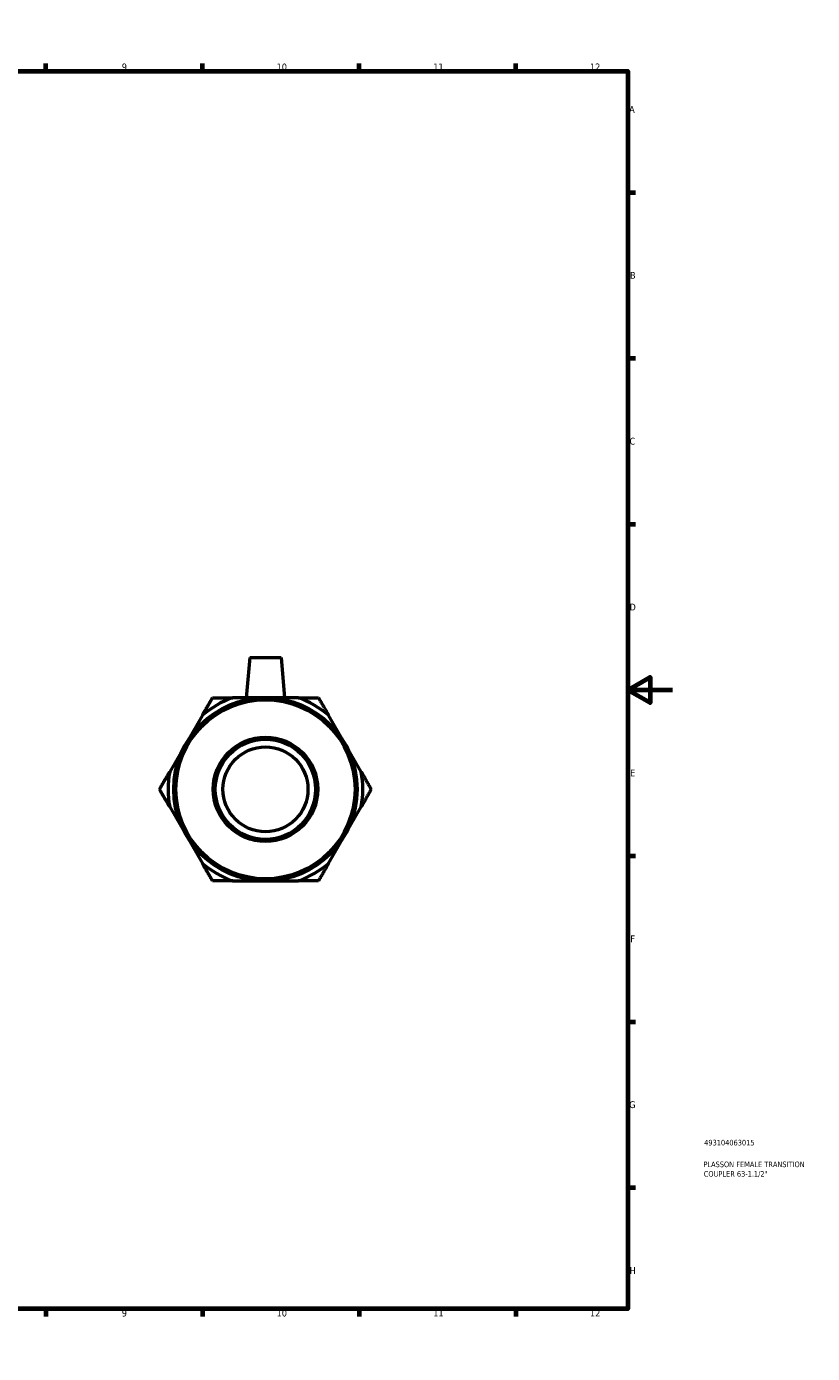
# Model space of a CAD drawing. Header units: millimetres. Extents: x 0 to 904, y -156 to 594.
# Tile 3 of 3: x 552 to 904, y 0 to 594. Entities that reach past the tile are written whole.
import ezdxf

# ---------------------------------------------------------------- set-up
doc = ezdxf.new("R2010")
doc.units = ezdxf.units.MM
for name, color, linetype, lineweight in [('Border (ANSI)', 7, 'Continuous', 70), ('Title (ISO)', 7, 'Continuous', 50), ('Visible (ANSI)', 7, 'Continuous', 50)]:
    doc.layers.add(name, color=color, linetype=linetype, lineweight=lineweight)
doc.styles.add('Note Text (ANSI)', font='tahoma.ttf')
doc.styles.add('Note Text (ISO)', font='tahoma.ttf')

# ---------------------------------------------------------------- blocks, each defined once
blk = doc.blocks.new('Borders Default Border')
at = {"layer": 'Border (ANSI)'}
for p, q in [((70.08, 574), (70.08, 577.45)), ((140.17, 574), (140.17, 577.45)), ((210.25, 574), (210.25, 577.45)), ((280.33, 574), (280.33, 577.45)), ((350.42, 574), (350.42, 577.45)), ((490.58, 574), (490.58, 577.45)), ((560.67, 574), (560.67, 577.45)), ((630.75, 574), (630.75, 577.45)), ((700.83, 574), (700.83, 577.45)), ((770.92, 574), (770.92, 577.45)), ((20, 519.75), (16.55, 519.75)), ((821, 519.75), (824.45, 519.75)), ((20, 445.5), (16.55, 445.5)), ((821, 445.5), (824.45, 445.5)), ((20, 371.25), (16.55, 371.25)), ((821, 371.25), (824.45, 371.25)), ((20, 222.75), (16.55, 222.75)), ((821, 222.75), (824.45, 222.75)), ((20, 148.5), (16.55, 148.5)), ((821, 148.5), (824.45, 148.5)), ((20, 74.25), (16.55, 74.25)), ((821, 74.25), (824.45, 74.25)), ((70.08, 20), (70.08, 16.55)), ((140.17, 20), (140.17, 16.55)), ((210.25, 20), (210.25, 16.55)), ((280.33, 20), (280.33, 16.55)), ((350.42, 20), (350.42, 16.55)), ((490.58, 20), (490.58, 16.55)), ((560.67, 20), (560.67, 16.55)), ((630.75, 20), (630.75, 16.55)), ((700.83, 20), (700.83, 16.55)), ((770.92, 20), (770.92, 16.55))]:
    blk.add_line(p, q, dxfattribs=at)
at = {"layer": 'Border (ANSI)', "flags": 128}
for points in [[(420.5, 594), (420.5, 574), (414.73, 584), (426.27, 584), (420.5, 574)], [(20, 20), (20, 574), (821, 574), (821, 20), (20, 20)], [(0, 297), (20, 297), (10, 302.77), (10, 291.23), (20, 297)], [(841, 297), (821, 297), (831, 302.77), (831, 291.23), (821, 297)], [(420.5, 0), (420.5, 20), (414.73, 10), (426.27, 10), (420.5, 20)]]:
    blk.add_lwpolyline(points, dxfattribs=at)
at = {"layer": 'Border (ANSI)', "color": 230, "true_color": 0xff0080, "attachment_point": 7, "style": 'Note Text (ANSI)'}
for s, insert, char_height in [('1', (34.35, 574.4), 3.05), ('2', (104.2, 574.4), 3.05), ('3', (174.26, 574.34), 3.05), ('4', (244.23, 574.4), 3.05), ('5', (314.48, 574.34), 3.05), ('6', (384.49, 574.34), 3.05), ('7', (454.6, 574.4), 3.05), ('8', (524.63, 574.33), 3.05), ('9', (594.7, 574.34), 3.05), ('10', (663.96, 574.34), 3.048), ('11', (734.04, 574.4), 3.048), ('12', (804.13, 574.4), 3.048), ('A', (16.78, 555.35), 3.05), ('A', (821.63, 555.35), 3.05), ('B', (17.15, 481.1), 3.05), ('B', (821.99, 481.1), 3.05), ('C', (16.95, 406.8), 3.05), ('C', (821.8, 406.8), 3.05), ('D', (16.96, 332.6), 3.05), ('D', (821.81, 332.6), 3.05), ('E', (17.21, 258.35), 3.05), ('E', (822.05, 258.35), 3.05), ('F', (17.29, 184.1), 3.05), ('F', (822.14, 184.1), 3.05), ('G', (16.81, 109.79), 3.05), ('G', (821.66, 109.79), 3.05), ('H', (16.97, 35.6), 3.05), ('H', (821.81, 35.6), 3.05), ('1', (34.35, 16.55), 3.05), ('2', (104.2, 16.55), 3.05), ('3', (174.26, 16.49), 3.05), ('4', (244.23, 16.55), 3.05), ('5', (314.48, 16.49), 3.05), ('6', (384.49, 16.49), 3.05), ('7', (454.6, 16.55), 3.05), ('8', (524.63, 16.48), 3.05), ('9', (594.7, 16.49), 3.05), ('10', (663.96, 16.49), 3.048), ('11', (734.04, 16.55), 3.048), ('12', (804.13, 16.55), 3.048)]:
    blk.add_mtext(s, dxfattribs=dict(at, insert=insert, char_height=char_height))
blk = doc.blocks.new('Title Blocks ISO')
at = {"layer": 'Title (ISO)', "color": 232, "true_color": 0xca0064, "style": 'Note Text (ISO)'}
for tag, p in [('PART_NUMBER_001', (34.16, 73.13)), ('DESCRIPTION_001', (33.84, 63.4)), ('DESCRIPTION_002', (33.98, 59.12))]:
    blk.add_attdef(tag, p, '', height=2.5, dxfattribs=at)

msp = doc.modelspace()

# ---------------------------------------------------------------- linework, layer by layer
at = {"layer": 'Visible (ANSI)'}
for p, q in [((651.935, 311.538), (650.36, 293.538)), ((651.935, 311.538), (665.935, 311.538)), ((665.935, 311.538), (667.509, 293.538)), ((658.935, 293.538), (644.273, 293.538)), ((673.597, 293.538), (658.935, 293.538)), ((630.759, 285.736), (623.428, 273.038)), ((694.442, 273.038), (687.111, 285.736)), ((623.428, 273.038), (616.097, 260.341)), ((701.773, 260.341), (694.442, 273.038)), ((616.097, 244.736), (623.428, 232.038)), ((694.442, 232.038), (701.773, 244.736)), ((623.428, 232.038), (630.759, 219.341)), ((687.111, 219.341), (694.442, 232.038)), ((644.273, 211.538), (658.935, 211.538)), ((658.935, 211.538), (673.597, 211.538))]:
    msp.add_line(p, q, dxfattribs=at)
for radius in [41, 40.055, 23.367, 22.422, 19]:
    msp.add_circle((658.935, 252.538), radius, dxfattribs=at)
for start, end in [(109.677309, 130.322691), (49.677309, 70.322691), (169.677309, 190.322691), (349.677309, 10.322691), (229.677309, 250.322691), (289.677309, 310.322691)]:
    msp.add_arc((658.935, 252.538), 43.543, start, end, dxfattribs=at)
for points in [[(630.759, 285.736), (632.917, 289.474), (635.263, 293.538)], [(635.263, 293.538), (639.956, 293.538), (644.273, 293.538)], [(673.597, 293.538), (677.913, 293.538), (682.606, 293.538)], [(682.606, 293.538), (684.953, 289.474), (687.111, 285.736)], [(611.592, 252.538), (613.939, 256.603), (616.097, 260.341)], [(701.773, 260.341), (703.931, 256.603), (706.277, 252.538)], [(616.097, 244.736), (613.939, 248.474), (611.592, 252.538)], [(706.277, 252.538), (703.931, 248.474), (701.773, 244.736)], [(635.263, 211.538), (632.917, 215.603), (630.759, 219.341)], [(687.111, 219.341), (684.953, 215.603), (682.606, 211.538)], [(644.273, 211.538), (639.956, 211.538), (635.263, 211.538)], [(682.606, 211.538), (677.913, 211.538), (673.597, 211.538)]]:
    msp.add_rational_spline(points, [1, 1.0049499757, 1], degree=2, dxfattribs=at)

# ---------------------------------------------------------------- block references
msp.add_blockref('Borders Default Border', (0, 0))
msp.add_blockref('Title Blocks ISO', (821, 20)).add_auto_attribs({'PART_NUMBER_001': '493104063015', 'DESCRIPTION_001': 'PLASSON FEMALE TRANSITION', 'DESCRIPTION_002': 'COUPLER 63-1.1/2"'})

doc.saveas('drawing.dxf')
